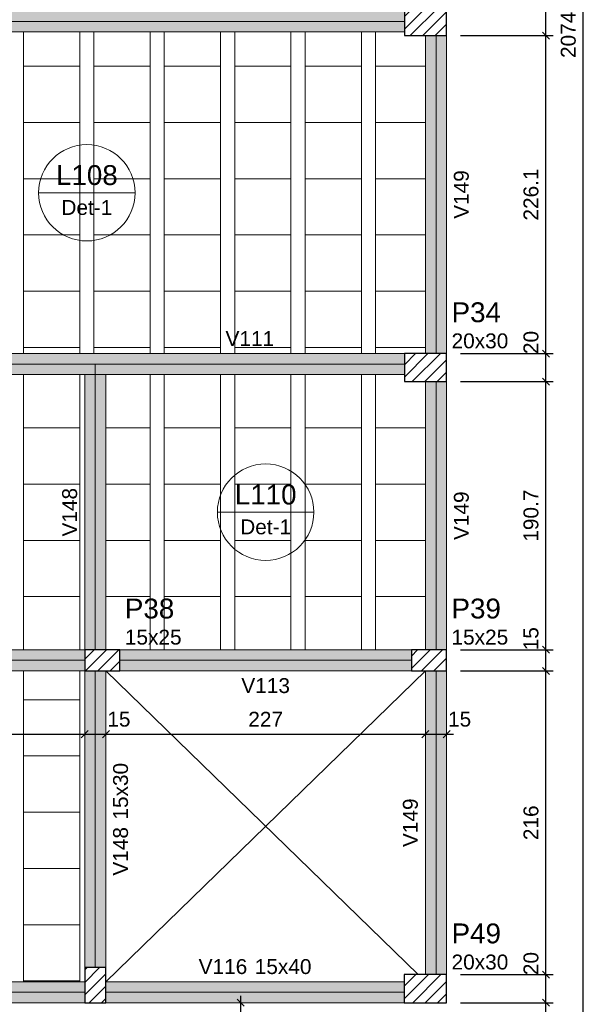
# Model space of a CAD drawing. Header units: millimetres. Extents: x 0 to 119, y 0 to 84.
# Tile 26 of 35: x 73.55 to 81.66, y 40.75 to 54.75. Entities that reach past the tile are written whole.
import ezdxf

# ---------------------------------------------------------------- set-up
doc = ezdxf.new("R2010")
doc.units = ezdxf.units.MM
doc.header["$MEASUREMENT"] = 0
doc.linetypes.add('NULL', pattern=[0])
doc.layers.get('0').update_dxf_attribs({"lineweight": 18})
for name, color, linetype, lineweight in [('FO-Aberturas', 7, 'Continuous', 5), ('FO-Cotas', 5, 'Continuous', 5), ('FO-Eixos', 5, 'Continuous', 5), ('FO-Hachura pilar que passa', 19, 'Continuous', 5), ('FO-Hachura viga', 43, 'Continuous', 5), ('FO-Hachuras das lajes', 1, 'Continuous', 20), ('FO-Pilares', 4, 'Continuous', 30), ('FO-Textos das lajes', 3, 'Continuous', 20), ('FO-Textos das vigas', 7, 'Continuous', 5), ('FO-Textos dos pilares', 7, 'Continuous', 5), ('FO-Vigas', 1, 'Continuous', 20)]:
    doc.layers.add(name, color=color, linetype=linetype, lineweight=lineweight)
doc.styles.add('Arial', font='txt')
doc.dimstyles.new('UM_50.000000', dxfattribs={"dimtxt": 0.18, "dimasz": 0.1, "dimexe": 0.1, "dimexo": 0.2, "dimgap": 0, "dimtad": 1, "dimtih": 1, "dimtoh": 1, "dimdec": 1, "dimlfac": 50, "dimzin": 0, "dimdsep": 46, "dimtxsty": 'Standard', "dimcen": 0.09, "dimdle": 0.1, "dimadec": 1, "dimazin": 2, "dimtfac": 1, "dimtdec": 4, "dimtofl": 0, "dimtmove": 0, "dimatfit": 3, "dimfxl": 1, "dimtolj": 1, "dimarcsym": 0})

# ---------------------------------------------------------------- blocks, each defined once
blk = doc.blocks.new('_Oblique')
at = {"color": 0, "linetype": 'ByBlock', "lineweight": -2}
blk.add_line((-0.5, -0.5), (0.5, 0.5), dxfattribs=at)
blk = doc.blocks.new('*D63')
at = {"layer": 'Defpoints', "color": 0}
for p in [(79.615, 40.773), (81.027, 40.773), (76.092, 37.513)]:
    blk.add_point(p, dxfattribs=at)
at = {"layer": 'FO-Cotas', "color": 0, "lineweight": -2}
for p, q in [((79.815, 40.773), (81.127, 40.773)), ((81.027, 37.413), (81.027, 40.873)), ((76.292, 37.513), (81.127, 37.513))]:
    blk.add_line(p, q, dxfattribs=at)
at = {"layer": 'FO-Cotas', "color": 0, "lineweight": -2, "xscale": 0.1, "yscale": 0.1, "zscale": 0.1}
for p, rotation in [((81.027, 40.773), 90), ((81.027, 37.513), 270)]:
    blk.add_blockref('_Oblique', p, dxfattribs=dict(at, rotation=rotation))
at = {"layer": 'FO-Cotas', "color": 7, "insert": (80.815, 39.143), "char_height": 0.2118, "attachment_point": 5, "rotation": 90, "style": 'Arial'}
blk.add_mtext('\\A1;163', dxfattribs=at)
blk = doc.blocks.new('*D64')
at = {"layer": 'Defpoints', "color": 0}
for p in [(79.615, 41.173), (81.027, 41.173), (79.615, 40.773)]:
    blk.add_point(p, dxfattribs=at)
at = {"layer": 'FO-Cotas', "color": 0, "lineweight": -2}
for p, q in [((79.815, 41.173), (81.127, 41.173)), ((81.027, 40.673), (81.027, 41.273)), ((79.815, 40.773), (81.127, 40.773))]:
    blk.add_line(p, q, dxfattribs=at)
at = {"layer": 'FO-Cotas', "color": 0, "lineweight": -2, "xscale": 0.1, "yscale": 0.1, "zscale": 0.1}
for p, rotation in [((81.027, 41.173), 90), ((81.027, 40.773), 270)]:
    blk.add_blockref('_Oblique', p, dxfattribs=dict(at, rotation=rotation))
at = {"layer": 'FO-Cotas', "color": 7, "insert": (80.815, 41.331), "char_height": 0.2118, "attachment_point": 5, "rotation": 90, "style": 'Arial'}
blk.add_mtext('\\A1;20', dxfattribs=at)
blk = doc.blocks.new('*D65')
at = {"layer": 'Defpoints', "color": 0}
for p in [(79.615, 45.493), (81.027, 45.493), (79.615, 41.173)]:
    blk.add_point(p, dxfattribs=at)
at = {"layer": 'FO-Cotas', "color": 0, "lineweight": -2}
for p, q in [((81.027, 41.073), (81.027, 45.593)), ((79.815, 45.493), (81.127, 45.493)), ((79.815, 41.173), (81.127, 41.173))]:
    blk.add_line(p, q, dxfattribs=at)
at = {"layer": 'FO-Cotas', "color": 0, "lineweight": -2, "xscale": 0.1, "yscale": 0.1, "zscale": 0.1}
for p, rotation in [((81.027, 45.493), 90), ((81.027, 41.173), 270)]:
    blk.add_blockref('_Oblique', p, dxfattribs=dict(at, rotation=rotation))
at = {"layer": 'FO-Cotas', "color": 7, "insert": (80.815, 43.333), "char_height": 0.2118, "attachment_point": 5, "rotation": 90, "style": 'Arial'}
blk.add_mtext('\\A1;216', dxfattribs=at)
blk = doc.blocks.new('*D66')
at = {"layer": 'Defpoints', "color": 0}
for p in [(79.615, 45.793), (81.027, 45.793), (79.615, 45.493)]:
    blk.add_point(p, dxfattribs=at)
at = {"layer": 'FO-Cotas', "color": 0, "lineweight": -2}
for p, q in [((79.815, 45.793), (81.127, 45.793)), ((81.027, 45.393), (81.027, 45.893)), ((79.815, 45.493), (81.127, 45.493))]:
    blk.add_line(p, q, dxfattribs=at)
at = {"layer": 'FO-Cotas', "color": 0, "lineweight": -2, "xscale": 0.1, "yscale": 0.1, "zscale": 0.1}
for p, rotation in [((81.027, 45.793), 90), ((81.027, 45.493), 270)]:
    blk.add_blockref('_Oblique', p, dxfattribs=dict(at, rotation=rotation))
at = {"layer": 'FO-Cotas', "color": 7, "insert": (80.815, 45.95), "char_height": 0.2118, "attachment_point": 5, "rotation": 90, "style": 'Arial'}
blk.add_mtext('\\A1;15', dxfattribs=at)
blk = doc.blocks.new('*D67')
at = {"layer": 'Defpoints', "color": 0}
for p in [(79.615, 49.606), (81.027, 49.606), (79.615, 45.793)]:
    blk.add_point(p, dxfattribs=at)
at = {"layer": 'FO-Cotas', "color": 0, "lineweight": -2}
for p, q in [((81.027, 45.693), (81.027, 49.706)), ((79.815, 49.606), (81.127, 49.606)), ((79.815, 45.793), (81.127, 45.793))]:
    blk.add_line(p, q, dxfattribs=at)
at = {"layer": 'FO-Cotas', "color": 0, "lineweight": -2, "xscale": 0.1, "yscale": 0.1, "zscale": 0.1}
for p, rotation in [((81.027, 49.606), 90), ((81.027, 45.793), 270)]:
    blk.add_blockref('_Oblique', p, dxfattribs=dict(at, rotation=rotation))
at = {"layer": 'FO-Cotas', "color": 7, "insert": (80.815, 47.7), "char_height": 0.2118, "attachment_point": 5, "rotation": 90, "style": 'Arial'}
blk.add_mtext('\\A1;190.7', dxfattribs=at)
blk = doc.blocks.new('*D68')
at = {"layer": 'Defpoints', "color": 0}
for p in [(79.615, 50.006), (81.027, 50.006), (79.615, 49.606)]:
    blk.add_point(p, dxfattribs=at)
at = {"layer": 'FO-Cotas', "color": 0, "lineweight": -2}
for p, q in [((79.815, 50.006), (81.127, 50.006)), ((81.027, 49.506), (81.027, 50.106)), ((79.815, 49.606), (81.127, 49.606))]:
    blk.add_line(p, q, dxfattribs=at)
at = {"layer": 'FO-Cotas', "color": 0, "lineweight": -2, "xscale": 0.1, "yscale": 0.1, "zscale": 0.1}
for p, rotation in [((81.027, 50.006), 90), ((81.027, 49.606), 270)]:
    blk.add_blockref('_Oblique', p, dxfattribs=dict(at, rotation=rotation))
at = {"layer": 'FO-Cotas', "color": 7, "insert": (80.815, 50.163), "char_height": 0.2118, "attachment_point": 5, "rotation": 90, "style": 'Arial'}
blk.add_mtext('\\A1;20', dxfattribs=at)
blk = doc.blocks.new('*D69')
at = {"layer": 'Defpoints', "color": 0}
for p in [(79.615, 54.528), (81.027, 54.528), (79.615, 50.006)]:
    blk.add_point(p, dxfattribs=at)
at = {"layer": 'FO-Cotas', "color": 0, "lineweight": -2}
for p, q in [((81.027, 49.906), (81.027, 54.628)), ((79.815, 54.528), (81.127, 54.528)), ((79.815, 50.006), (81.127, 50.006))]:
    blk.add_line(p, q, dxfattribs=at)
at = {"layer": 'FO-Cotas', "color": 0, "lineweight": -2, "xscale": 0.1, "yscale": 0.1, "zscale": 0.1}
for p, rotation in [((81.027, 54.528), 90), ((81.027, 50.006), 270)]:
    blk.add_blockref('_Oblique', p, dxfattribs=dict(at, rotation=rotation))
at = {"layer": 'FO-Cotas', "color": 7, "insert": (80.815, 52.267), "char_height": 0.2118, "attachment_point": 5, "rotation": 90, "style": 'Arial'}
blk.add_mtext('\\A1;226.1', dxfattribs=at)
blk = doc.blocks.new('*D70')
at = {"layer": 'Defpoints', "color": 0}
for p in [(79.615, 54.928), (81.027, 54.928), (79.615, 54.528)]:
    blk.add_point(p, dxfattribs=at)
at = {"layer": 'FO-Cotas', "color": 0, "lineweight": -2}
for p, q in [((81.027, 54.428), (81.027, 55.028)), ((79.815, 54.928), (81.127, 54.928)), ((79.815, 54.528), (81.127, 54.528))]:
    blk.add_line(p, q, dxfattribs=at)
at = {"layer": 'FO-Cotas', "color": 0, "lineweight": -2, "xscale": 0.1, "yscale": 0.1, "zscale": 0.1}
for p, rotation in [((81.027, 54.928), 90), ((81.027, 54.528), 270)]:
    blk.add_blockref('_Oblique', p, dxfattribs=dict(at, rotation=rotation))
at = {"layer": 'FO-Cotas', "color": 7, "insert": (80.815, 55.085), "char_height": 0.2118, "attachment_point": 5, "rotation": 90, "style": 'Arial'}
blk.add_mtext('\\A1;20', dxfattribs=at)
blk = doc.blocks.new('*D79')
at = {"layer": 'Defpoints', "color": 0}
for p in [(79.615, 75.408), (81.557, 75.408), (79.615, 33.913)]:
    blk.add_point(p, dxfattribs=at)
at = {"layer": 'FO-Cotas', "color": 0, "lineweight": -2}
for p, q in [((81.557, 33.813), (81.557, 75.508)), ((79.815, 75.408), (81.657, 75.408)), ((79.815, 33.913), (81.657, 33.913))]:
    blk.add_line(p, q, dxfattribs=at)
at = {"layer": 'FO-Cotas', "color": 0, "lineweight": -2, "xscale": 0.1, "yscale": 0.1, "zscale": 0.1}
for p, rotation in [((81.557, 75.408), 90), ((81.557, 33.913), 270)]:
    blk.add_blockref('_Oblique', p, dxfattribs=dict(at, rotation=rotation))
at = {"layer": 'FO-Cotas', "color": 7, "insert": (81.345, 54.661), "char_height": 0.2118, "attachment_point": 5, "rotation": 90, "style": 'Arial'}
blk.add_mtext('\\A1;2074.8', dxfattribs=at)
blk = doc.blocks.new('*D107')
at = {"layer": 'Defpoints', "color": 0}
for p in [(69.695, 44.593), (74.475, 44.593), (74.475, 44.593)]:
    blk.add_point(p, dxfattribs=at)
at = {"layer": 'FO-Cotas', "color": 0, "lineweight": -2}
blk.add_line((69.595, 44.593), (74.575, 44.593), dxfattribs=at)
at = {"layer": 'FO-Cotas', "color": 0, "lineweight": -2, "xscale": 0.1, "yscale": 0.1, "zscale": 0.1, "rotation": 180}
blk.add_blockref('_Oblique', (69.695, 44.593), dxfattribs=at)
at = {"layer": 'FO-Cotas', "color": 0, "lineweight": -2, "xscale": 0.1, "yscale": 0.1, "zscale": 0.1}
blk.add_blockref('_Oblique', (74.475, 44.593), dxfattribs=at)
at = {"layer": 'FO-Cotas', "color": 7, "insert": (72.085, 44.805), "char_height": 0.2118, "attachment_point": 5, "rotation": 0.0057, "style": 'Arial'}
blk.add_mtext('\\A1;239', dxfattribs=at)
blk = doc.blocks.new('*D108')
at = {"layer": 'Defpoints', "color": 0}
for p in [(74.475, 44.593), (74.775, 44.593), (74.775, 44.593)]:
    blk.add_point(p, dxfattribs=at)
at = {"layer": 'FO-Cotas', "color": 0, "lineweight": -2}
blk.add_line((74.375, 44.593), (74.875, 44.593), dxfattribs=at)
at = {"layer": 'FO-Cotas', "color": 0, "lineweight": -2, "xscale": 0.1, "yscale": 0.1, "zscale": 0.1, "rotation": 180}
blk.add_blockref('_Oblique', (74.475, 44.593), dxfattribs=at)
at = {"layer": 'FO-Cotas', "color": 0, "lineweight": -2, "xscale": 0.1, "yscale": 0.1, "zscale": 0.1}
blk.add_blockref('_Oblique', (74.775, 44.593), dxfattribs=at)
at = {"layer": 'FO-Cotas', "color": 7, "insert": (74.96, 44.805), "char_height": 0.2118, "attachment_point": 5, "rotation": 0.0057, "style": 'Arial'}
blk.add_mtext('\\A1;15', dxfattribs=at)
blk = doc.blocks.new('*D109')
at = {"layer": 'Defpoints', "color": 0}
for p in [(74.775, 44.593), (79.315, 44.593), (79.315, 44.593)]:
    blk.add_point(p, dxfattribs=at)
at = {"layer": 'FO-Cotas', "color": 0, "lineweight": -2}
blk.add_line((74.675, 44.593), (79.415, 44.593), dxfattribs=at)
at = {"layer": 'FO-Cotas', "color": 0, "lineweight": -2, "xscale": 0.1, "yscale": 0.1, "zscale": 0.1, "rotation": 180}
blk.add_blockref('_Oblique', (74.775, 44.593), dxfattribs=at)
at = {"layer": 'FO-Cotas', "color": 0, "lineweight": -2, "xscale": 0.1, "yscale": 0.1, "zscale": 0.1}
blk.add_blockref('_Oblique', (79.315, 44.593), dxfattribs=at)
at = {"layer": 'FO-Cotas', "color": 7, "insert": (77.045, 44.805), "char_height": 0.2118, "attachment_point": 5, "rotation": 0.0057, "style": 'Arial'}
blk.add_mtext('\\A1;227', dxfattribs=at)
blk = doc.blocks.new('*D110')
at = {"layer": 'Defpoints', "color": 0}
for p in [(79.315, 44.593), (79.615, 44.593), (79.615, 44.593)]:
    blk.add_point(p, dxfattribs=at)
at = {"layer": 'FO-Cotas', "color": 0, "lineweight": -2}
blk.add_line((79.215, 44.593), (79.715, 44.593), dxfattribs=at)
at = {"layer": 'FO-Cotas', "color": 0, "lineweight": -2, "xscale": 0.1, "yscale": 0.1, "zscale": 0.1, "rotation": 180}
blk.add_blockref('_Oblique', (79.315, 44.593), dxfattribs=at)
at = {"layer": 'FO-Cotas', "color": 0, "lineweight": -2, "xscale": 0.1, "yscale": 0.1, "zscale": 0.1}
blk.add_blockref('_Oblique', (79.615, 44.593), dxfattribs=at)
at = {"layer": 'FO-Cotas', "color": 7, "insert": (79.8, 44.805), "char_height": 0.2118, "attachment_point": 5, "rotation": 0.0057, "style": 'Arial'}
blk.add_mtext('\\A1;15', dxfattribs=at)
blk = doc.blocks.new('*D202')
at = {"layer": 'Defpoints', "color": 0}
for p in [(76.692, 40.773), (76.692, 40.773), (76.692, 34.213)]:
    blk.add_point(p, dxfattribs=at)
at = {"layer": 'FO-Cotas', "color": 0, "lineweight": -2}
blk.add_line((76.692, 34.113), (76.692, 40.873), dxfattribs=at)
at = {"layer": 'FO-Cotas', "color": 0, "lineweight": -2, "xscale": 0.1, "yscale": 0.1, "zscale": 0.1}
for p, rotation in [((76.692, 40.773), 90), ((76.692, 34.213), 270)]:
    blk.add_blockref('_Oblique', p, dxfattribs=dict(at, rotation=rotation))
at = {"layer": 'FO-Cotas', "color": 7, "insert": (76.48, 37.493), "char_height": 0.2118, "attachment_point": 5, "rotation": 90, "style": 'Arial'}
blk.add_mtext('\\A1;328', dxfattribs=at)

msp = doc.modelspace()

# ---------------------------------------------------------------- hatches: boundary and pattern name
at = {"layer": 'FO-Hachura pilar que passa', "linetype": 'Continuous'}
h = msp.add_hatch(dxfattribs=at)
h.set_pattern_fill('ANSI31', color=19, style=0)
h.paths.add_polyline_path([(79.0152, 54.9282), (79.0152, 54.7282), (79.0152, 54.5282), (79.3152, 54.5282), (79.6152, 54.5282), (79.6152, 54.7282), (79.6152, 54.9282), (79.3152, 54.9282)])
h = msp.add_hatch(dxfattribs=at)
h.set_pattern_fill('ANSI31', color=19, style=0)
h.paths.add_polyline_path([(79.0152, 50.0062), (79.0152, 49.8062), (79.0152, 49.6062), (79.3152, 49.6062), (79.6152, 49.6062), (79.6152, 49.8062), (79.6152, 50.0062), (79.3152, 50.0062)])
h = msp.add_hatch(dxfattribs=at)
h.set_pattern_fill('ANSI31', color=19, style=0)
h.paths.add_polyline_path([(74.9746, 45.493), (74.9746, 45.643), (74.9746, 45.793), (74.7246, 45.793), (74.4746, 45.793), (74.4746, 45.643), (74.4746, 45.493), (74.7246, 45.493)])
h = msp.add_hatch(dxfattribs=at)
h.set_pattern_fill('ANSI31', color=19, style=0)
h.paths.add_polyline_path([(79.6146, 45.493), (79.6146, 45.643), (79.6146, 45.793), (79.3646, 45.793), (79.1146, 45.793), (79.1146, 45.643), (79.1146, 45.493), (79.3646, 45.493)])
h = msp.add_hatch(dxfattribs=at)
h.set_pattern_fill('ANSI31', color=19, style=0)
h.paths.add_polyline_path([(74.4746, 40.7734), (74.6246, 40.7734), (74.7746, 40.7734), (74.7746, 41.0234), (74.7746, 41.2734), (74.6246, 41.2734), (74.4746, 41.2734), (74.4746, 41.0234)])
h = msp.add_hatch(dxfattribs=at)
h.set_pattern_fill('ANSI31', color=19, style=0)
h.paths.add_polyline_path([(79.615, 40.7734), (79.615, 40.9734), (79.615, 41.1734), (79.315, 41.1734), (79.015, 41.1734), (79.015, 40.9734), (79.015, 40.7734), (79.315, 40.7734)])
at = {"layer": 'FO-Hachura viga', "linetype": 'Continuous'}
for points in [[(79.0152, 54.8782), (79.0152, 54.8782), (69.6946, 54.8782), (69.6946, 54.5782), (79.0152, 54.5782), (79.0152, 54.8782)], [(79.615, 54.5282), (79.615, 54.5282), (79.315, 54.5282), (79.315, 50.0064), (79.615, 50.0064), (79.615, 54.5282)], [(74.6246, 50.0064), (74.6246, 50.0064), (69.6946, 50.0064), (69.5446, 49.8564), (69.6946, 49.7064), (74.6246, 49.7064), (74.6246, 50.0064)], [(79.0152, 50.0064), (79.0152, 50.0064), (74.6246, 50.0064), (74.6246, 49.7062), (79.0152, 49.7062), (79.0152, 50.0064)], [(74.7744, 49.7062), (74.7744, 49.7062), (74.6246, 49.8564), (74.4746, 49.7064), (74.4746, 45.793), (74.7744, 45.793), (74.7744, 49.7062)], [(79.6148, 49.6064), (79.6148, 49.6064), (79.315, 49.6064), (79.315, 45.793), (79.6148, 45.793), (79.6148, 49.6064)], [(74.4746, 45.793), (74.4746, 45.793), (72.5946, 45.793), (72.5946, 45.493), (74.4746, 45.493), (74.4746, 45.793)], [(79.1146, 45.793), (79.1146, 45.793), (74.9746, 45.793), (74.9746, 45.493), (79.1146, 45.493), (79.1146, 45.793)], [(74.7744, 45.493), (74.7744, 45.493), (74.4746, 45.493), (74.4746, 41.2734), (74.7744, 41.2734), (74.7744, 45.493)], [(79.6148, 45.493), (79.6148, 45.493), (79.315, 45.493), (79.315, 41.1734), (79.6148, 41.1734), (79.6148, 45.493)], [(74.4746, 41.0734), (74.4746, 41.0734), (72.0218, 41.0734), (72.0218, 40.9234), (72.1718, 40.7734), (74.4746, 40.7734), (74.4746, 41.0734)], [(79.015, 41.0734), (79.015, 41.0734), (74.7746, 41.0734), (74.7746, 40.7734), (79.015, 40.7734), (79.015, 41.0734)]]:
    msp.add_hatch(color=43, dxfattribs=at).paths.add_polyline_path(points)

# ---------------------------------------------------------------- linework, layer by layer
at = {"layer": 'FO-Aberturas'}
for p, q in [((74.775, 41.0732), (79.315, 45.4932)), ((79.212, 41.1732), (74.775, 45.4932))]:
    msp.add_line(p, q, dxfattribs=at)
at = {"layer": 'FO-Eixos'}
for p, q in [((69.6946, 54.7282), (79.0152, 54.7282)), ((79.465, 50.0062), (79.465, 54.5282)), ((69.5446, 49.8562), (74.6246, 49.8562)), ((74.6246, 49.8562), (79.0152, 49.8562)), ((74.6246, 45.793), (74.6246, 49.8562)), ((79.465, 45.793), (79.465, 49.6062)), ((72.5946, 45.643), (74.4746, 45.643)), ((74.9746, 45.643), (79.1146, 45.643)), ((74.6246, 41.2734), (74.6246, 45.493)), ((79.465, 41.1734), (79.465, 45.493)), ((72.0218, 40.9234), (74.4746, 40.9234)), ((74.7746, 40.9234), (79.015, 40.9234))]:
    msp.add_line(p, q, dxfattribs=at)
for points in [[(73.605, 54.5782), (73.605, 54.0922), (74.405, 54.0922), (74.405, 54.5782)], [(74.605, 54.5782), (74.605, 54.0922), (75.405, 54.0922), (75.405, 54.5782)], [(75.605, 54.5782), (75.605, 54.0922), (76.405, 54.0922), (76.405, 54.5782)], [(76.605, 54.5782), (76.605, 54.0922), (77.405, 54.0922), (77.405, 54.5782)], [(77.605, 54.5782), (77.605, 54.0922), (78.405, 54.0922), (78.405, 54.5782)], [(78.605, 54.5782), (78.605, 54.0922), (79.315, 54.0922)], [(79.315, 54.0922), (78.605, 54.0922), (78.605, 53.2922), (79.315, 53.2922)], [(79.315, 53.2922), (78.605, 53.2922), (78.605, 52.4922), (79.315, 52.4922)], [(79.315, 52.4922), (78.605, 52.4922), (78.605, 51.6922), (79.315, 51.6922)], [(79.315, 51.6922), (78.605, 51.6922), (78.605, 50.8922), (79.315, 50.8922)], [(79.315, 50.8922), (78.605, 50.8922), (78.605, 50.0922), (79.315, 50.0922)], [(73.605, 49.7062), (73.605, 48.9492), (74.405, 48.9492), (74.405, 49.7062)], [(74.775, 48.9492), (75.405, 48.9492), (75.405, 49.7062)], [(75.605, 49.7062), (75.605, 48.9492), (76.405, 48.9492), (76.405, 49.7062)], [(76.605, 49.7062), (76.605, 48.9492), (77.405, 48.9492), (77.405, 49.7062)], [(77.605, 49.7062), (77.605, 48.9492), (78.405, 48.9492), (78.405, 49.7062)], [(78.605, 49.7062), (78.605, 48.9492), (79.315, 48.9492)], [(74.775, 48.1492), (75.405, 48.1492), (75.405, 48.9492), (74.775, 48.9492)], [(79.315, 48.9492), (78.605, 48.9492), (78.605, 48.1492), (79.315, 48.1492)], [(74.775, 47.3492), (75.405, 47.3492), (75.405, 48.1492), (74.775, 48.1492)], [(79.315, 48.1492), (78.605, 48.1492), (78.605, 47.3492), (79.315, 47.3492)], [(74.775, 46.5492), (75.405, 46.5492), (75.405, 47.3492), (74.775, 47.3492)], [(79.315, 47.3492), (78.605, 47.3492), (78.605, 46.5492), (79.315, 46.5492)], [(74.405, 45.7932), (74.405, 46.5492), (73.605, 46.5492), (73.605, 45.7932)], [(75.405, 45.7932), (75.405, 46.5492), (74.775, 46.5492)], [(76.405, 45.7932), (76.405, 46.5492), (75.605, 46.5492), (75.605, 45.7932)], [(77.405, 45.7932), (77.405, 46.5492), (76.605, 46.5492), (76.605, 45.7932)], [(78.405, 45.7932), (78.405, 46.5492), (77.605, 46.5492), (77.605, 45.7932)], [(79.315, 46.5492), (78.605, 46.5492), (78.605, 45.7932)], [(73.605, 45.4932), (73.605, 45.0832), (74.405, 45.0832), (74.405, 45.4932)]]:
    msp.add_lwpolyline(points, dxfattribs=at)
for points in [[(74.405, 53.2922), (74.405, 54.0922), (73.605, 54.0922), (73.605, 53.2922), (74.405, 53.2922)], [(75.405, 53.2922), (75.405, 54.0922), (74.605, 54.0922), (74.605, 53.2922), (75.405, 53.2922)], [(76.405, 53.2922), (76.405, 54.0922), (75.605, 54.0922), (75.605, 53.2922), (76.405, 53.2922)], [(77.405, 53.2922), (77.405, 54.0922), (76.605, 54.0922), (76.605, 53.2922), (77.405, 53.2922)], [(78.405, 53.2922), (78.405, 54.0922), (77.605, 54.0922), (77.605, 53.2922), (78.405, 53.2922)], [(74.405, 52.4922), (74.405, 53.2922), (73.605, 53.2922), (73.605, 52.4922), (74.405, 52.4922)], [(75.405, 52.4922), (75.405, 53.2922), (74.605, 53.2922), (74.605, 52.4922), (75.405, 52.4922)], [(76.405, 52.4922), (76.405, 53.2922), (75.605, 53.2922), (75.605, 52.4922), (76.405, 52.4922)], [(77.405, 52.4922), (77.405, 53.2922), (76.605, 53.2922), (76.605, 52.4922), (77.405, 52.4922)], [(78.405, 52.4922), (78.405, 53.2922), (77.605, 53.2922), (77.605, 52.4922), (78.405, 52.4922)], [(74.405, 51.6922), (74.405, 52.4922), (73.605, 52.4922), (73.605, 51.6922), (74.405, 51.6922)], [(75.405, 51.6922), (75.405, 52.4922), (74.605, 52.4922), (74.605, 51.6922), (75.405, 51.6922)], [(76.405, 51.6922), (76.405, 52.4922), (75.605, 52.4922), (75.605, 51.6922), (76.405, 51.6922)], [(77.405, 51.6922), (77.405, 52.4922), (76.605, 52.4922), (76.605, 51.6922), (77.405, 51.6922)], [(78.405, 51.6922), (78.405, 52.4922), (77.605, 52.4922), (77.605, 51.6922), (78.405, 51.6922)], [(74.405, 50.8922), (74.405, 51.6922), (73.605, 51.6922), (73.605, 50.8922), (74.405, 50.8922)], [(75.405, 50.8922), (75.405, 51.6922), (74.605, 51.6922), (74.605, 50.8922), (75.405, 50.8922)], [(76.405, 50.8922), (76.405, 51.6922), (75.605, 51.6922), (75.605, 50.8922), (76.405, 50.8922)], [(77.405, 50.8922), (77.405, 51.6922), (76.605, 51.6922), (76.605, 50.8922), (77.405, 50.8922)], [(78.405, 50.8922), (78.405, 51.6922), (77.605, 51.6922), (77.605, 50.8922), (78.405, 50.8922)], [(74.405, 50.0922), (74.405, 50.8922), (73.605, 50.8922), (73.605, 50.0922), (74.405, 50.0922)], [(75.405, 50.0922), (75.405, 50.8922), (74.605, 50.8922), (74.605, 50.0922), (75.405, 50.0922)], [(76.405, 50.0922), (76.405, 50.8922), (75.605, 50.8922), (75.605, 50.0922), (76.405, 50.0922)], [(77.405, 50.0922), (77.405, 50.8922), (76.605, 50.8922), (76.605, 50.0922), (77.405, 50.0922)], [(78.405, 50.0922), (78.405, 50.8922), (77.605, 50.8922), (77.605, 50.0922), (78.405, 50.0922)], [(74.405, 48.1492), (74.405, 48.9492), (73.605, 48.9492), (73.605, 48.1492), (74.405, 48.1492)], [(76.405, 48.1492), (76.405, 48.9492), (75.605, 48.9492), (75.605, 48.1492), (76.405, 48.1492)], [(77.405, 48.1492), (77.405, 48.9492), (76.605, 48.9492), (76.605, 48.1492), (77.405, 48.1492)], [(78.405, 48.1492), (78.405, 48.9492), (77.605, 48.9492), (77.605, 48.1492), (78.405, 48.1492)], [(74.405, 47.3492), (74.405, 48.1492), (73.605, 48.1492), (73.605, 47.3492), (74.405, 47.3492)], [(76.405, 47.3492), (76.405, 48.1492), (75.605, 48.1492), (75.605, 47.3492), (76.405, 47.3492)], [(77.405, 47.3492), (77.405, 48.1492), (76.605, 48.1492), (76.605, 47.3492), (77.405, 47.3492)], [(78.405, 47.3492), (78.405, 48.1492), (77.605, 48.1492), (77.605, 47.3492), (78.405, 47.3492)], [(74.405, 46.5492), (74.405, 47.3492), (73.605, 47.3492), (73.605, 46.5492), (74.405, 46.5492)], [(76.405, 46.5492), (76.405, 47.3492), (75.605, 47.3492), (75.605, 46.5492), (76.405, 46.5492)], [(77.405, 46.5492), (77.405, 47.3492), (76.605, 47.3492), (76.605, 46.5492), (77.405, 46.5492)], [(78.405, 46.5492), (78.405, 47.3492), (77.605, 47.3492), (77.605, 46.5492), (78.405, 46.5492)], [(74.405, 44.2832), (74.405, 45.0832), (73.605, 45.0832), (73.605, 44.2832), (74.405, 44.2832)], [(74.405, 43.4832), (74.405, 44.2832), (73.605, 44.2832), (73.605, 43.4832), (74.405, 43.4832)], [(74.405, 42.6832), (74.405, 43.4832), (73.605, 43.4832), (73.605, 42.6832), (74.405, 42.6832)], [(74.405, 41.8832), (74.405, 42.6832), (73.605, 42.6832), (73.605, 41.8832), (74.405, 41.8832)], [(74.405, 41.0832), (74.405, 41.8832), (73.605, 41.8832), (73.605, 41.0832), (74.405, 41.0832)]]:
    msp.add_lwpolyline(points, close=True, dxfattribs=at)
at = {"layer": 'FO-Hachuras das lajes'}
for p, q in [((73.605, 54.5282), (73.605, 54.5782)), ((73.605, 50.0062), (73.605, 54.5282)), ((74.405, 54.5282), (74.405, 54.5782)), ((74.405, 50.0062), (74.405, 54.5282)), ((74.605, 54.5282), (74.605, 54.5782)), ((74.605, 50.0062), (74.605, 54.5282)), ((75.405, 54.5282), (75.405, 54.5782)), ((75.405, 50.0062), (75.405, 54.5282)), ((75.605, 54.5282), (75.605, 54.5782)), ((75.605, 50.0062), (75.605, 54.5282)), ((76.405, 54.5282), (76.405, 54.5782)), ((76.405, 50.0062), (76.405, 54.5282)), ((76.605, 54.5282), (76.605, 54.5782)), ((76.605, 50.0062), (76.605, 54.5282)), ((77.405, 54.5282), (77.405, 54.5782)), ((77.405, 50.0062), (77.405, 54.5282)), ((77.605, 54.5282), (77.605, 54.5782)), ((77.605, 50.0062), (77.605, 54.5282)), ((78.405, 54.5282), (78.405, 54.5782)), ((78.405, 50.0062), (78.405, 54.5282)), ((78.605, 54.5282), (78.605, 54.5782)), ((78.605, 50.0062), (78.605, 54.5282)), ((73.605, 45.7932), (73.605, 49.7062)), ((74.405, 45.7932), (74.405, 49.7062)), ((75.405, 49.6062), (75.405, 49.7062)), ((75.605, 49.6062), (75.605, 49.7062)), ((76.405, 49.6062), (76.405, 49.7062)), ((76.605, 49.6062), (76.605, 49.7062)), ((77.405, 49.6062), (77.405, 49.7062)), ((77.605, 49.6062), (77.605, 49.7062)), ((78.405, 49.6062), (78.405, 49.7062)), ((78.605, 49.6062), (78.605, 49.7062)), ((75.405, 45.7932), (75.405, 49.6062)), ((75.605, 45.7932), (75.605, 49.6062)), ((76.405, 45.7932), (76.405, 49.6062)), ((76.605, 45.7932), (76.605, 49.6062)), ((77.405, 45.7932), (77.405, 49.6062)), ((77.605, 45.7932), (77.605, 49.6062)), ((78.405, 45.7932), (78.405, 49.6062)), ((78.605, 45.7932), (78.605, 49.6062)), ((73.605, 41.0732), (73.605, 45.4932)), ((74.405, 41.0732), (74.405, 45.4932))]:
    msp.add_line(p, q, dxfattribs=at)
at = {"layer": 'FO-Pilares'}
for points in [[(79.0152, 54.9282), (79.0152, 54.7282), (79.0152, 54.5282), (79.3152, 54.5282), (79.6152, 54.5282), (79.6152, 54.7282), (79.6152, 54.9282), (79.3152, 54.9282), (79.0152, 54.9282)], [(79.0152, 50.0062), (79.0152, 49.8062), (79.0152, 49.6062), (79.3152, 49.6062), (79.6152, 49.6062), (79.6152, 49.8062), (79.6152, 50.0062), (79.3152, 50.0062), (79.0152, 50.0062)], [(74.9746, 45.493), (74.9746, 45.643), (74.9746, 45.793), (74.7246, 45.793), (74.4746, 45.793), (74.4746, 45.643), (74.4746, 45.493), (74.7246, 45.493), (74.9746, 45.493)], [(79.6146, 45.493), (79.6146, 45.643), (79.6146, 45.793), (79.3646, 45.793), (79.1146, 45.793), (79.1146, 45.643), (79.1146, 45.493), (79.3646, 45.493), (79.6146, 45.493)], [(74.4746, 40.7734), (74.6246, 40.7734), (74.7746, 40.7734), (74.7746, 41.0234), (74.7746, 41.2734), (74.6246, 41.2734), (74.4746, 41.2734), (74.4746, 41.0234), (74.4746, 40.7734)], [(79.615, 40.7734), (79.615, 40.9734), (79.615, 41.1734), (79.315, 41.1734), (79.015, 41.1734), (79.015, 40.9734), (79.015, 40.7734), (79.315, 40.7734), (79.615, 40.7734)]]:
    msp.add_lwpolyline(points, close=True, dxfattribs=at)
at = {"layer": 'FO-Textos das lajes'}
for p, q in [((73.8194, 52.2922), (75.1902, 52.2922)), ((76.3594, 47.7496), (77.7302, 47.7496))]:
    msp.add_line(p, q, dxfattribs=at)
for centre in [(74.5048, 52.2922), (77.0448, 47.7496)]:
    msp.add_circle(centre, 0.6854, dxfattribs=at)
at = {"layer": 'FO-Vigas'}
for p, q in [((69.6946, 54.5782), (79.0152, 54.5782)), ((79.315, 50.0062), (79.315, 54.5282)), ((79.615, 50.0062), (79.615, 54.5282)), ((69.6946, 50.0062), (74.6246, 50.0062)), ((74.6246, 50.0062), (79.0152, 50.0062)), ((69.6946, 49.7062), (74.6246, 49.7062)), ((74.4746, 45.793), (74.4746, 49.7062)), ((74.6246, 49.7062), (79.0152, 49.7062)), ((74.7746, 45.793), (74.7746, 49.7062)), ((79.315, 45.793), (79.315, 49.6062)), ((79.615, 45.793), (79.615, 49.6062)), ((72.5946, 45.793), (74.4746, 45.793)), ((74.9746, 45.793), (79.1146, 45.793)), ((72.5946, 45.493), (74.4746, 45.493)), ((74.4746, 41.2734), (74.4746, 45.493)), ((74.7746, 41.2734), (74.7746, 45.493)), ((74.9746, 45.493), (79.1146, 45.493)), ((79.315, 41.1734), (79.315, 45.493)), ((79.615, 41.1734), (79.615, 45.493)), ((72.0218, 41.0734), (74.4746, 41.0734)), ((74.7746, 41.0734), (79.015, 41.0734)), ((72.1718, 40.7734), (74.4746, 40.7734)), ((74.7746, 40.7734), (79.015, 40.7734))]:
    msp.add_line(p, q, dxfattribs=at)

# ---------------------------------------------------------------- texts
at = {"layer": 'FO-Textos das lajes', "linetype": 'NULL', "attachment_point": 8, "line_spacing_factor": 0.798, "style": 'Arial'}
for s, insert, char_height, width in [('L108', (74.505, 52.3984), 0.2824, 1.735195), ('Det-1', (74.505, 51.9741), 0.2118, 1.418281), ('L110', (77.045, 47.8554), 0.2824, 1.735195), ('Det-1', (77.045, 47.4321), 0.2118, 1.418281)]:
    msp.add_mtext(s, dxfattribs=dict(at, insert=insert, char_height=char_height, width=width))
at = {"layer": 'FO-Textos das vigas', "linetype": 'NULL', "char_height": 0.2118, "rotation": 90.00021, "line_spacing_factor": 0.798, "style": 'Arial'}
for s, insert, width, attachment_point in [('V149', (79.9331, 52.2672), 1.354561, 8), ('V148', (74.3691, 47.7492), 1.354561, 8), ('V149', (79.9331, 47.6992), 1.354561, 8), ('15x30', (75.0921, 43.3782), 1.580273, 7), ('V149', (79.2091, 43.3332), 1.354561, 8), ('V148', (75.0921, 43.2722), 1.354561, 9)]:
    msp.add_mtext(s, dxfattribs=dict(at, insert=insert, width=width, attachment_point=attachment_point))
at = {"layer": 'FO-Textos das vigas', "linetype": 'NULL', "char_height": 0.2118, "line_spacing_factor": 0.798, "style": 'Arial'}
for s, insert, width, attachment_point in [('V111', (76.82, 50.1121), 1.354561, 8), ('V113', (77.045, 45.1751), 1.354561, 8), ('V116', (76.784, 41.1791), 1.354561, 9), ('15x40', (76.89, 41.1791), 1.580273, 7)]:
    msp.add_mtext(s, dxfattribs=dict(at, insert=insert, width=width, attachment_point=attachment_point))
at = {"layer": 'FO-Textos dos pilares', "linetype": 'NULL', "attachment_point": 7, "line_spacing_factor": 0.798, "style": 'Arial'}
for s, insert, char_height, width in [('P34', (79.686, 50.4474), 0.2824, 1.387852), ('20x30', (79.686, 50.0771), 0.2118, 1.580273), ('P38', (75.045, 46.2344), 0.2824, 1.387852), ('P39', (79.685, 46.2344), 0.2824, 1.387852), ('15x25', (75.045, 45.8641), 0.2118, 1.580273), ('15x25', (79.685, 45.8641), 0.2118, 1.580273), ('P49', (79.686, 41.6144), 0.2824, 1.387852), ('20x30', (79.686, 41.2441), 0.2118, 1.580273)]:
    msp.add_mtext(s, dxfattribs=dict(at, insert=insert, char_height=char_height, width=width))

# ---------------------------------------------------------------- dimensions: what is measured, and where the dimension line sits
at = {"layer": 'FO-Cotas'}
for base, p1, p2, override, picture, middle in [((81.5567, 75.4082), (79.6152, 33.913), (79.6152, 75.4082), {"dimtxt": 0.2118, "dimasz": 0.1, "dimexe": 0.1, "dimexo": 0.2, "dimtad": 1, "dimtih": 0, "dimtoh": 0, "dimdec": 1, "dimlfac": 50, "dimzin": 8, "dimtxsty": 'Arial', "dimblk": 'Oblique', "dimblk1": 'Oblique', "dimblk2": 'Oblique', "dimsah": 1, "dimdle": 0.1, "dimse1": 0, "dimse2": 0, "dimclrt": 7, "dimadec": 1, "dimazin": 3, "dimtmove": 2, "dimldrblk": 'Oblique'}, '*D79', (81.3449, 54.6606)), ((81.0272, 54.9282), (79.6152, 54.5282), (79.6152, 54.9282), {"dimtxt": 0.2118, "dimasz": 0.1, "dimexe": 0.1, "dimexo": 0.2, "dimtad": 1, "dimtih": 0, "dimtoh": 0, "dimdec": 1, "dimlfac": 50, "dimzin": 8, "dimtxsty": 'Arial', "dimblk": 'Oblique', "dimblk1": 'Oblique', "dimblk2": 'Oblique', "dimsah": 1, "dimdle": 0.1, "dimse1": 0, "dimse2": 0, "dimclrt": 7, "dimadec": 1, "dimazin": 3, "dimtmove": 2, "dimldrblk": 'Oblique'}, '*D70', (80.8154, 55.0855)), ((81.0272, 54.5282), (79.6152, 50.0062), (79.6152, 54.5282), {"dimtxt": 0.2118, "dimasz": 0.1, "dimexe": 0.1, "dimexo": 0.2, "dimtad": 1, "dimtih": 0, "dimtoh": 0, "dimdec": 1, "dimlfac": 50, "dimzin": 8, "dimtxsty": 'Arial', "dimblk": 'Oblique', "dimblk1": 'Oblique', "dimblk2": 'Oblique', "dimsah": 1, "dimdle": 0.1, "dimse1": 0, "dimse2": 0, "dimclrt": 7, "dimadec": 1, "dimazin": 3, "dimtmove": 2, "dimldrblk": 'Oblique'}, '*D69', (80.8154, 52.2672)), ((81.0272, 50.0062), (79.6152, 49.6062), (79.6152, 50.0062), {"dimtxt": 0.2118, "dimasz": 0.1, "dimexe": 0.1, "dimexo": 0.2, "dimtad": 1, "dimtih": 0, "dimtoh": 0, "dimdec": 1, "dimlfac": 50, "dimzin": 8, "dimtxsty": 'Arial', "dimblk": 'Oblique', "dimblk1": 'Oblique', "dimblk2": 'Oblique', "dimsah": 1, "dimdle": 0.1, "dimse1": 0, "dimse2": 0, "dimclrt": 7, "dimadec": 1, "dimazin": 3, "dimtmove": 2, "dimldrblk": 'Oblique'}, '*D68', (80.8154, 50.1635)), ((81.0272, 49.6062), (79.6146, 45.793), (79.6152, 49.6062), {"dimtxt": 0.2118, "dimasz": 0.1, "dimexe": 0.1, "dimexo": 0.2, "dimtad": 1, "dimtih": 0, "dimtoh": 0, "dimdec": 1, "dimlfac": 50, "dimzin": 8, "dimtxsty": 'Arial', "dimblk": 'Oblique', "dimblk1": 'Oblique', "dimblk2": 'Oblique', "dimsah": 1, "dimdle": 0.1, "dimse1": 0, "dimse2": 0, "dimclrt": 7, "dimadec": 1, "dimazin": 3, "dimtmove": 2, "dimldrblk": 'Oblique'}, '*D67', (80.8154, 47.6996)), ((81.0272, 45.793), (79.6146, 45.493), (79.6146, 45.793), {"dimtxt": 0.2118, "dimasz": 0.1, "dimexe": 0.1, "dimexo": 0.2, "dimtad": 1, "dimtih": 0, "dimtoh": 0, "dimdec": 1, "dimlfac": 50, "dimzin": 8, "dimtxsty": 'Arial', "dimblk": 'Oblique', "dimblk1": 'Oblique', "dimblk2": 'Oblique', "dimsah": 1, "dimdle": 0.1, "dimse1": 0, "dimse2": 0, "dimclrt": 7, "dimadec": 1, "dimazin": 3, "dimtmove": 2, "dimldrblk": 'Oblique'}, '*D66', (80.8154, 45.9503)), ((81.0272, 45.493), (79.615, 41.1734), (79.6146, 45.493), {"dimtxt": 0.2118, "dimasz": 0.1, "dimexe": 0.1, "dimexo": 0.2, "dimtad": 1, "dimtih": 0, "dimtoh": 0, "dimdec": 1, "dimlfac": 50, "dimzin": 8, "dimtxsty": 'Arial', "dimblk": 'Oblique', "dimblk1": 'Oblique', "dimblk2": 'Oblique', "dimsah": 1, "dimdle": 0.1, "dimse1": 0, "dimse2": 0, "dimclrt": 7, "dimadec": 1, "dimazin": 3, "dimtmove": 2, "dimldrblk": 'Oblique'}, '*D65', (80.8154, 43.3332)), ((81.0272, 41.1734), (79.615, 40.7734), (79.615, 41.1734), {"dimtxt": 0.2118, "dimasz": 0.1, "dimexe": 0.1, "dimexo": 0.2, "dimtad": 1, "dimtih": 0, "dimtoh": 0, "dimdec": 1, "dimlfac": 50, "dimzin": 8, "dimtxsty": 'Arial', "dimblk": 'Oblique', "dimblk1": 'Oblique', "dimblk2": 'Oblique', "dimsah": 1, "dimdle": 0.1, "dimse1": 0, "dimse2": 0, "dimclrt": 7, "dimadec": 1, "dimazin": 3, "dimtmove": 2, "dimldrblk": 'Oblique'}, '*D64', (80.8154, 41.3307)), ((81.0272, 40.7734), (76.0918, 37.513), (79.615, 40.7734), {"dimtxt": 0.2118, "dimasz": 0.1, "dimexe": 0.1, "dimexo": 0.2, "dimtad": 1, "dimtih": 0, "dimtoh": 0, "dimdec": 1, "dimlfac": 50, "dimzin": 8, "dimtxsty": 'Arial', "dimblk": 'Oblique', "dimblk1": 'Oblique', "dimblk2": 'Oblique', "dimsah": 1, "dimdle": 0.1, "dimse1": 0, "dimse2": 0, "dimclrt": 7, "dimadec": 1, "dimazin": 3, "dimtmove": 2, "dimldrblk": 'Oblique'}, '*D63', (80.8154, 39.1432)), ((76.6918, 40.7734), (76.6918, 34.213), (76.6918, 40.7734), {"dimtxt": 0.2118, "dimasz": 0.1, "dimexe": 0.1, "dimexo": 0.2, "dimtad": 1, "dimtih": 0, "dimtoh": 0, "dimdec": 1, "dimlfac": 50, "dimzin": 8, "dimtxsty": 'Arial', "dimblk": 'Oblique', "dimblk1": 'Oblique', "dimblk2": 'Oblique', "dimsah": 1, "dimdle": 0.1, "dimse1": 1, "dimse2": 1, "dimclrt": 7, "dimadec": 1, "dimazin": 3, "dimtmove": 2, "dimldrblk": 'Oblique'}, '*D202', (76.48, 37.4932))]:
    dim = msp.add_linear_dim(base=base, p1=p1, p2=p2, angle=90, dimstyle='UM_50.000000', override=override, dxfattribs=at)
    dim.commit()
    dim.dimension.update_dxf_attribs({"geometry": picture, "text_midpoint": middle, "dimtype": 160, "text_rotation": 90})
for base, p1, p2, picture, middle in [((74.4746, 44.593), (69.6946, 44.593), (74.4746, 44.593), '*D107', (72.0846, 44.8048)), ((74.7746, 44.593), (74.4746, 44.593), (74.7746, 44.593), '*D108', (74.9599, 44.8048)), ((79.315, 44.593), (74.7746, 44.593), (79.315, 44.593), '*D109', (77.0448, 44.8048)), ((79.615, 44.593), (79.315, 44.593), (79.615, 44.593), '*D110', (79.8003, 44.8048))]:
    dim = msp.add_linear_dim(base=base, p1=p1, p2=p2, dimstyle='UM_50.000000', override={"dimtxt": 0.2118, "dimasz": 0.1, "dimexe": 0.1, "dimexo": 0.2, "dimtad": 1, "dimtih": 0, "dimtoh": 0, "dimdec": 1, "dimlfac": 50, "dimzin": 8, "dimtxsty": 'Arial', "dimblk": 'Oblique', "dimblk1": 'Oblique', "dimblk2": 'Oblique', "dimsah": 1, "dimdle": 0.1, "dimse1": 1, "dimse2": 1, "dimclrt": 7, "dimadec": 1, "dimazin": 3, "dimtmove": 2, "dimldrblk": 'Oblique'}, dxfattribs=at)
    dim.commit()
    dim.dimension.update_dxf_attribs({"geometry": picture, "text_midpoint": middle, "dimtype": 160, "text_rotation": 0.00573})

doc.saveas('drawing.dxf')
